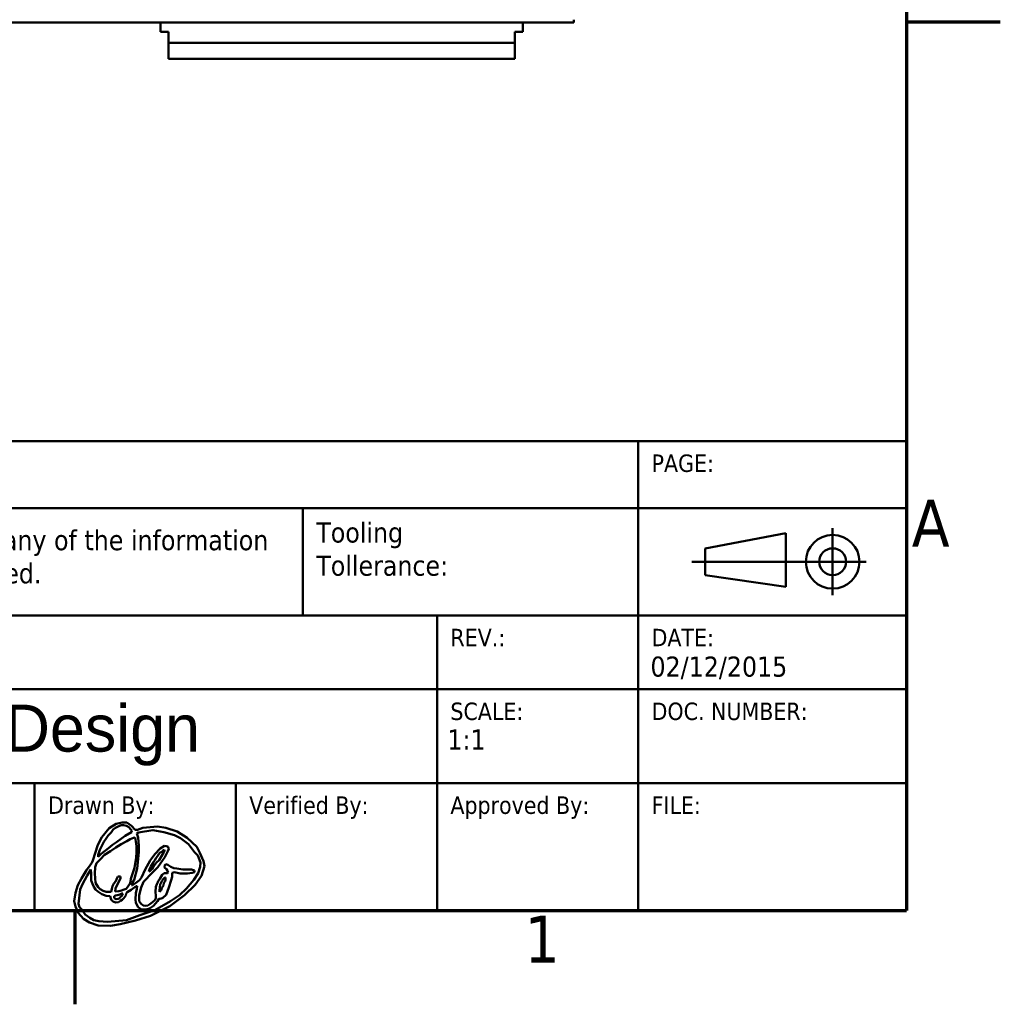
# Model space of a CAD drawing. Header units: millimetres. Extents: x -8 to 1688, y -8 to 1196.
# Tile 9 of 12: x 1384 to 1676, y 4 to 298. Entities that reach past the tile are written whole.
import ezdxf
from ezdxf.enums import TextEntityAlignment as Align

# ---------------------------------------------------------------- set-up
doc = ezdxf.new("R2010")
doc.units = ezdxf.units.MM
doc.header["$LTSCALE"] = 4
for name, color, linetype, lineweight in [('Bordo (ISO)', 7, 'Continuous', 70), ('Simbolo (ISO)', 7, 'Continuous', 25), ('Titolo (ISO)', 7, 'Continuous', 50), ('Visibile (ISO)', 7, 'Continuous', 50)]:
    doc.layers.add(name, color=color, linetype=linetype, lineweight=lineweight)
doc.styles.add('Stile testo106', font='tahoma.ttf')
doc.styles.add('Stile testo39', font='tahoma.ttf')
doc.styles.add('Stile testo96', font='txt')
doc.styles.add('Stile testo97', font='txt')
doc.styles.add('Testo nota (ISO)', font='tahoma.ttf')

# ---------------------------------------------------------------- blocks, each defined once
blk = doc.blocks.new('Bordi adel')
at = {"layer": 'Bordo (ISO)'}
for p, q in [((412, 289), (412, 8)), ((412, 74.25), (419, 74.25)), ((8, 8), (412, 8)), ((350, 8), (350, 1))]:
    blk.add_line(p, q, dxfattribs=at)
at = {"layer": 'Simbolo (ISO)', "char_height": 3.5, "style": 'Testo nota (ISO)'}
for s, insert, attachment_point in [('A', (412.4, 36.875), 4), ('1', (384.833, 7.6), 2)]:
    blk.add_mtext(s, dxfattribs=dict(at, insert=insert, attachment_point=attachment_point))
blk = doc.blocks.new('Cartigli ADEL system')
at = {"layer": 'Titolo (ISO)'}
for p, q in [((102.567, 128.891), (222.567, 128.891)), ((102.567, 128.891), (202.567, 128.891)), ((202.567, 128.891), (222.567, 128.891)), ((202.567, 123.891), (202.567, 128.891)), ((202.567, 128.891), (202.567, 123.891)), ((222.567, 128.891), (222.567, 93.891)), ((222.567, 128.891), (222.567, 123.891)), ((202.567, 123.891), (102.567, 123.891)), ((102.567, 123.891), (177.567, 123.891)), ((202.567, 123.891), (177.567, 123.891)), ((177.567, 123.891), (177.567, 115.891)), ((177.567, 123.891), (177.567, 115.891)), ((222.567, 123.891), (202.567, 123.891)), ((202.567, 123.891), (222.567, 123.891)), ((202.567, 115.891), (202.567, 123.891)), ((202.567, 115.891), (202.567, 123.891)), ((222.567, 123.891), (222.567, 115.891)), ((207.567, 120.891), (213.567, 122.017)), ((213.567, 122.017), (213.567, 118.017)), ((217.067, 122.391), (217.067, 117.391)), ((207.567, 118.891), (207.567, 120.891)), ((206.567, 119.891), (214.567, 119.891)), ((214.567, 119.891), (219.567, 119.891)), ((213.567, 118.017), (207.567, 118.891)), ((177.567, 115.891), (102.567, 115.891)), ((102.567, 115.891), (187.567, 115.891)), ((177.567, 115.891), (202.567, 115.891)), ((202.567, 115.891), (187.567, 115.891)), ((187.567, 115.891), (187.567, 110.391)), ((187.567, 115.891), (187.567, 110.391)), ((222.567, 115.891), (202.567, 115.891)), ((202.567, 115.891), (222.567, 115.891)), ((202.567, 110.391), (202.567, 115.891)), ((202.567, 110.391), (202.567, 115.891)), ((222.567, 115.891), (222.567, 110.391)), ((187.567, 110.391), (102.567, 110.391)), ((102.567, 110.391), (187.567, 110.391)), ((202.567, 110.391), (187.567, 110.391)), ((187.567, 110.391), (187.567, 103.391)), ((187.567, 110.391), (202.567, 110.391)), ((187.567, 110.391), (187.567, 103.391)), ((202.567, 110.391), (222.567, 110.391)), ((202.567, 103.391), (202.567, 110.391)), ((222.567, 110.391), (202.567, 110.391)), ((202.567, 103.391), (202.567, 110.391)), ((222.567, 110.391), (222.567, 103.391)), ((187.567, 103.391), (102.567, 103.391)), ((172.567, 103.391), (157.567, 103.391)), ((157.567, 103.391), (157.567, 93.891)), ((187.567, 103.391), (172.567, 103.391)), ((172.567, 103.391), (172.567, 93.891)), ((172.567, 93.891), (172.567, 103.391)), ((202.567, 103.391), (187.567, 103.391)), ((187.567, 103.391), (187.567, 93.891)), ((187.567, 93.891), (187.567, 103.391)), ((187.567, 103.391), (202.567, 103.391)), ((222.567, 103.391), (202.567, 103.391)), ((202.567, 103.391), (222.567, 103.391)), ((202.567, 93.891), (202.567, 103.391)), ((202.567, 93.891), (202.567, 103.391)), ((222.567, 103.391), (222.567, 93.891)), ((222.567, 93.891), (102.567, 93.891)), ((157.567, 93.891), (172.567, 93.891)), ((172.567, 93.891), (187.567, 93.891)), ((187.567, 93.891), (202.567, 93.891)), ((222.567, 93.891), (202.567, 93.891))]:
    blk.add_line(p, q, dxfattribs=at)
for radius in [2, 1]:
    blk.add_circle((217.067, 119.891), radius, dxfattribs=at)
at = {"layer": 'Titolo (ISO)', "char_height": 1.3, "attachment_point": 1, "style": 'Testo nota (ISO)'}
for s, insert in [('\\fTahoma|b0|i0;\\H1.3000;PAGE:', (203.567, 127.891)), ('\\fTahoma|b0|i0;\\H1.3000;REV.:', (188.567, 114.891)), ('\\fTahoma|b0|i0;\\H1.3000;DATE:', (203.567, 114.891)), ('\\fTahoma|b0|i0;\\H1.3000;SCALE:', (188.567, 109.391)), ('\\fTahoma|b0|i0;\\H1.3000;DOC. NUMBER:', (203.567, 109.391)), ('\\fTahoma|b0|i0;\\H1.3000;Drawn By:', (158.567, 102.391)), ('\\fTahoma|b0|i0;\\H1.3000;Verified By:', (173.567, 102.391)), ('\\fTahoma|b0|i0;\\H1.3000;Approved By:', (188.567, 102.391)), ('\\fTahoma|b0|i0;\\H1.3000;FILE:', (203.567, 102.391))]:
    blk.add_mtext(s, dxfattribs=dict(at, insert=insert))
at = {"layer": 'Titolo (ISO)', "char_height": 1.5, "attachment_point": 1, "line_spacing_factor": 0.987884, "style": 'Testo nota (ISO)'}
for s, insert, width in [('\\fTahoma|b0|i0;\\H1.5000;Tooling\\PTollerance:', (178.567, 122.824), 20.2373), ('\\fTahoma|b0|i0;\\H1.5000;Any disclosure, use or duplication of this document or of any of the information contained herein is expressly prohibited. All rights reserved.', (104.567, 122.253), 72.265)]:
    blk.add_mtext(s, dxfattribs=dict(at, insert=insert, width=width))
at = {"layer": 'Titolo (ISO)'}
for tag, height, style, p in [('Materiale', 2.5, 'Stile testo39', (124.567, 127.891)), ('Pagina', 1.5, 'Stile testo106', (209.567, 127.891)), ('Tolleranza', 1.5, 'Stile testo106', (190.067, 120.891)), ('Revisione', 1.5, 'Stile testo106', (188.567, 112.891)), ('N._Documento', 1.5, 'Stile testo106', (203.567, 107.391)), ('Disegnatore', 1.5, 'Stile testo106', (158.567, 99.891)), ('Verifica', 1.5, 'Stile testo106', (173.567, 99.891)), ('Approvazione', 1.5, 'Stile testo106', (188.567, 99.891)), ('File', 1.5, 'Stile testo106', (203.567, 99.891))]:
    blk.add_attdef(tag, text='', height=height, dxfattribs=dict(at, style=style)).set_placement(p, align=Align.TOP_LEFT)
for tag, p, height, style in [('Descrizione_001', (117.455, 112.339), 2.5, 'Stile testo96'), ('Data_001', (203.484, 111.324), 1.5, 'Stile testo106'), ('Titolo_001', (112.41, 105.734), 3.5, 'Stile testo97'), ('Scala_001', (188.339, 105.886), 1.5, 'Stile testo106')]:
    blk.add_attdef(tag, p, '', height=height, dxfattribs=dict(at, style=style))

msp = doc.modelspace()

# ---------------------------------------------------------------- linework, layer by layer
at = {"layer": 'Visibile (ISO)'}
for p, q in [((1136.785, 296.885), (1544.785, 296.885)), ((1425.565, 294.03), (1425.565, 296.885)), ((1533.565, 294.03), (1533.565, 296.885)), ((1548.785, 296.885), (1544.785, 296.885)), ((1548.785, 296.885), (1548.785, 297.685)), ((1425.565, 294.03), (1427.965, 294.03)), ((1427.965, 290.83), (1427.965, 294.03)), ((1533.565, 294.03), (1531.165, 294.03)), ((1531.165, 290.83), (1531.165, 294.03)), ((1531.165, 290.83), (1427.965, 290.83)), ((1427.965, 286.03), (1427.965, 290.83)), ((1531.165, 286.03), (1531.165, 290.83)), ((1531.165, 286.03), (1427.965, 286.03)), ((1408.024, 53.844), (1410.271, 56.572)), ((1410.271, 56.572), (1412.27, 57.847)), ((1410.795, 55.28), (1411.403, 56.12)), ((1411.403, 56.12), (1412.104, 56.65)), ((1412.104, 56.65), (1413.131, 57.148)), ((1412.27, 57.847), (1414.099, 58.272)), ((1413.131, 57.148), (1413.765, 57.413)), ((1413.765, 57.413), (1414.475, 57.4)), ((1414.099, 58.272), (1415.503, 58.272)), ((1414.475, 57.4), (1415.352, 57.266)), ((1415.352, 57.266), (1416.058, 56.789)), ((1415.503, 58.272), (1416.842, 57.21)), ((1416.058, 56.789), (1416.687, 56.135)), ((1416.687, 56.135), (1417, 55.817)), ((1417, 55.817), (1416.841, 55.375)), ((1416.842, 57.21), (1418.012, 56.041)), ((1418.012, 56.041), (1418.714, 56.041)), ((1418.714, 56.041), (1420.309, 56.679)), ((1419.004, 55.24), (1423.247, 55.931)), ((1420.309, 56.679), (1424.629, 56.988)), ((1423.247, 55.931), (1426.568, 55.313)), ((1424.629, 56.988), (1427.166, 56.623)), ((1427.166, 56.623), (1430.499, 55.549)), ((1406.859, 51.531), (1408.024, 53.844)), ((1408.646, 52.463), (1409.284, 53.474)), ((1409.284, 53.474), (1409.939, 54.315)), ((1409.939, 54.315), (1410.795, 55.28)), ((1413.886, 53.478), (1412.37, 52.358)), ((1415.007, 54.224), (1413.886, 53.478)), ((1416.841, 55.375), (1415.007, 54.224)), ((1415.527, 52.704), (1416.491, 53.306)), ((1416.491, 53.306), (1417.438, 53.685)), ((1417.438, 53.685), (1417.954, 53.753)), ((1417.954, 53.753), (1418.176, 52.569)), ((1418.494, 54.916), (1419.004, 55.24)), ((1418.842, 53.713), (1418.494, 54.916)), ((1419.073, 51.284), (1418.842, 53.713)), ((1426.568, 55.313), (1429.707, 54.479)), ((1429.707, 54.479), (1431.544, 53.578)), ((1430.499, 55.549), (1433.495, 53.698)), ((1431.544, 53.578), (1433.919, 51.793)), ((1433.495, 53.698), (1436.366, 50.938)), ((1405.392, 46.867), (1406.859, 51.531)), ((1406.964, 48.541), (1407.473, 50.092)), ((1407.473, 50.092), (1408.646, 52.463)), ((1410.052, 50.575), (1407.821, 48.866)), ((1411.205, 51.589), (1410.052, 50.575)), ((1410.587, 49.711), (1412.171, 50.743)), ((1412.37, 52.358), (1411.205, 51.589)), ((1412.171, 50.743), (1413.771, 51.775)), ((1413.771, 51.775), (1415.527, 52.704)), ((1418.176, 52.569), (1418.332, 51.158)), ((1418.332, 51.158), (1418.378, 49.313)), ((1419.073, 49.41), (1419.073, 51.284)), ((1425.448, 50.518), (1423.846, 48.757)), ((1426.685, 51.273), (1425.448, 50.518)), ((1426.268, 49.776), (1426.759, 50.123)), ((1427.697, 51.104), (1426.685, 51.273)), ((1426.759, 50.123), (1426.753, 49.756)), ((1428.034, 50.35), (1427.697, 51.104)), ((1427.719, 49.687), (1428.034, 50.35)), ((1433.919, 51.793), (1435.718, 49.356)), ((1436.366, 50.938), (1437.308, 49.222)), ((1406.458, 46.104), (1407.626, 47.303)), ((1407.821, 48.866), (1406.921, 48.01)), ((1406.921, 48.01), (1406.964, 48.541)), ((1407.626, 47.303), (1408.866, 48.541)), ((1408.866, 48.541), (1410.587, 49.711)), ((1418.268, 47.827), (1417.949, 45.978)), ((1418.378, 49.313), (1418.268, 47.827)), ((1418.557, 44.524), (1419.073, 49.41)), ((1423.846, 48.757), (1422.426, 46.858)), ((1423.482, 46.398), (1423.838, 47.037)), ((1423.838, 47.037), (1424.255, 47.683)), ((1424.255, 47.683), (1424.931, 48.558)), ((1425.093, 47.011), (1424.38, 46.291)), ((1424.699, 44.856), (1426.808, 47.843)), ((1424.931, 48.558), (1425.003, 48.846)), ((1425.003, 48.846), (1425.475, 49.232)), ((1426.525, 49.358), (1425.093, 47.011)), ((1425.475, 49.232), (1425.914, 49.481)), ((1425.914, 49.481), (1426.268, 49.776)), ((1426.753, 49.756), (1426.525, 49.358)), ((1426.808, 47.843), (1427.719, 49.687)), ((1435.718, 49.356), (1436.665, 48.362)), ((1436.665, 48.362), (1437.416, 46.264)), ((1437.308, 49.222), (1438.402, 46.712)), ((1403.473, 43.994), (1404.605, 45.487)), ((1403.71, 42.465), (1404.753, 44.182)), ((1404.605, 45.487), (1405.048, 46.205)), ((1404.753, 44.182), (1404.858, 42.993)), ((1405.048, 46.205), (1405.392, 46.867)), ((1405.997, 42.997), (1406.094, 44.89)), ((1406.094, 44.89), (1406.458, 46.104)), ((1417.805, 44.701), (1416.716, 41.45)), ((1417.665, 41.172), (1418.557, 44.524)), ((1417.949, 45.978), (1417.805, 44.701)), ((1421.007, 44.203), (1419.862, 41.847)), ((1422.426, 46.858), (1421.007, 44.203)), ((1422.02, 43.572), (1422.246, 44.196)), ((1422.246, 44.196), (1422.672, 45.097)), ((1423.02, 44.406), (1422.411, 43.82)), ((1422.672, 45.097), (1423.482, 46.398)), ((1423.373, 44.886), (1423.02, 44.406)), ((1423.182, 43.318), (1424.699, 44.856)), ((1423.748, 45.472), (1423.373, 44.886)), ((1424.38, 46.291), (1423.748, 45.472)), ((1426.784, 45.565), (1426.732, 44.85)), ((1426.732, 44.85), (1427.308, 44.354)), ((1427.146, 45.786), (1426.784, 45.565)), ((1427.695, 45.576), (1427.146, 45.786)), ((1427.308, 44.354), (1427.63, 43.808)), ((1428.582, 45.005), (1427.695, 45.576)), ((1429.516, 44.655), (1428.582, 45.005)), ((1430.434, 44.488), (1429.516, 44.655)), ((1432.227, 44.219), (1430.434, 44.488)), ((1433.512, 44.219), (1432.227, 44.219)), ((1434.797, 44.249), (1433.512, 44.219)), ((1435.633, 43.95), (1434.797, 44.249)), ((1437.399, 44.989), (1436.795, 43.128)), ((1437.416, 46.264), (1437.399, 44.989)), ((1438.61, 45.221), (1437.753, 42.304)), ((1438.402, 46.712), (1438.61, 45.221)), ((1400.901, 39.56), (1401.984, 41.535)), ((1401.984, 41.535), (1403.473, 43.994)), ((1402.236, 39.883), (1403.71, 42.465)), ((1404.858, 42.993), (1404.858, 40.909)), ((1406.143, 40.255), (1405.997, 42.997)), ((1412.462, 41.534), (1412.192, 40.683)), ((1412.766, 42.097), (1412.462, 41.534)), ((1413.569, 42.131), (1412.766, 42.097)), ((1413.184, 40.7), (1413.614, 41.584)), ((1413.614, 41.584), (1413.569, 42.131)), ((1416.716, 41.45), (1416.555, 40.557)), ((1417.206, 40.337), (1417.665, 41.172)), ((1419.862, 41.847), (1419.289, 41.023)), ((1420.45, 40.548), (1423.182, 43.318)), ((1422.411, 43.82), (1422.02, 43.572)), ((1425.306, 41.427), (1424.865, 40.76)), ((1425.984, 42.63), (1425.306, 41.427)), ((1425.884, 40.731), (1426.357, 41.298)), ((1426.665, 43.072), (1425.984, 42.63)), ((1426.357, 41.298), (1426.782, 41.862)), ((1427.143, 43.164), (1426.665, 43.072)), ((1426.782, 41.862), (1427.067, 41.789)), ((1427.028, 41.153), (1426.894, 40.76)), ((1427.067, 41.789), (1427.028, 41.153)), ((1427.654, 43.146), (1427.143, 43.164)), ((1427.63, 43.808), (1427.812, 43.463)), ((1427.812, 43.463), (1427.654, 43.146)), ((1428.714, 41.044), (1429.034, 42.052)), ((1428.966, 43.22), (1429.67, 43.413)), ((1429.034, 42.052), (1428.966, 43.22)), ((1429.67, 43.413), (1431.411, 43.005)), ((1431.411, 43.005), (1433.584, 42.982)), ((1433.584, 42.982), (1434.962, 43.192)), ((1434.962, 43.192), (1435.626, 43.419)), ((1436.795, 43.128), (1435.503, 41.083)), ((1435.626, 43.419), (1435.633, 43.95)), ((1437.753, 42.304), (1435.889, 39.634)), ((1400.207, 37.241), (1400.901, 39.56)), ((1401.069, 33.975), (1401.593, 38.255)), ((1401.593, 38.255), (1402.236, 39.883)), ((1404.858, 40.909), (1405.231, 39.9)), ((1405.231, 39.9), (1405.636, 39.025)), ((1405.636, 39.025), (1406.126, 38.243)), ((1406.126, 38.243), (1406.88, 37.669)), ((1406.92, 38.969), (1406.143, 40.255)), ((1407.577, 38.338), (1406.92, 38.969)), ((1408.423, 37.857), (1407.577, 38.338)), ((1411.003, 38.447), (1410.816, 37.547)), ((1411.26, 39.269), (1411.003, 38.447)), ((1411.575, 40.034), (1411.26, 39.269)), ((1412.192, 40.683), (1411.575, 40.034)), ((1412.022, 37.644), (1412.127, 38.552)), ((1412.127, 38.552), (1412.746, 39.86)), ((1412.746, 39.86), (1413.184, 40.7)), ((1414.651, 38.243), (1413.9, 37.957)), ((1415.303, 38.484), (1414.651, 38.243)), ((1415.706, 38.931), (1415.303, 38.484)), ((1415.556, 37.47), (1416.808, 38.193)), ((1416.063, 39.503), (1415.706, 38.931)), ((1416.403, 39.931), (1416.063, 39.503)), ((1416.555, 40.557), (1416.403, 39.931)), ((1416.808, 38.193), (1418.289, 39.228)), ((1416.885, 39.49), (1417.206, 40.337)), ((1417.229, 39.49), (1416.885, 39.49)), ((1418.099, 40.131), (1417.229, 39.49)), ((1419.289, 41.023), (1418.099, 40.131)), ((1418.433, 38.416), (1418.178, 37.143)), ((1418.289, 39.228), (1418.624, 39.228)), ((1418.624, 39.228), (1418.433, 38.416)), ((1419.167, 36.537), (1419.727, 38.819)), ((1419.727, 38.819), (1420.45, 40.548)), ((1424.187, 39.061), (1423.993, 37.588)), ((1424.467, 39.814), (1424.187, 39.061)), ((1424.714, 40.394), (1424.467, 39.814)), ((1424.865, 40.76), (1424.714, 40.394)), ((1425.19, 37.911), (1425.349, 38.967)), ((1425.349, 38.967), (1425.472, 39.701)), ((1425.472, 39.701), (1425.773, 40.297)), ((1425.928, 38.782), (1425.716, 38.076)), ((1425.773, 40.297), (1425.884, 40.731)), ((1426.478, 39.465), (1425.928, 38.782)), ((1426.572, 40.227), (1426.478, 39.465)), ((1426.894, 40.76), (1426.572, 40.227)), ((1427.223, 36.653), (1428.002, 38.877)), ((1428.002, 38.877), (1428.714, 41.044)), ((1433.278, 38.551), (1431.174, 36.55)), ((1435.889, 39.634), (1432.683, 36.526)), ((1435.503, 41.083), (1433.278, 38.551)), ((1399.823, 34.739), (1400.207, 37.241)), ((1406.88, 37.669), (1407.99, 36.806)), ((1407.99, 36.806), (1409.33, 36.393)), ((1409.33, 37.521), (1408.423, 37.857)), ((1410.816, 37.547), (1409.33, 37.521)), ((1409.33, 36.393), (1410.531, 36.258)), ((1410.531, 36.258), (1410.686, 35.53)), ((1410.686, 35.53), (1410.902, 35.044)), ((1411.706, 36.288), (1412.159, 36.441)), ((1411.764, 35.701), (1411.706, 36.288)), ((1411.949, 35.529), (1411.764, 35.701)), ((1412.332, 35.344), (1411.949, 35.529)), ((1413.104, 37.76), (1412.022, 37.644)), ((1412.159, 36.441), (1413.092, 36.658)), ((1412.862, 35.439), (1412.332, 35.344)), ((1413.36, 35.695), (1412.862, 35.439)), ((1413.092, 36.658), (1413.634, 36.837)), ((1413.9, 37.957), (1413.104, 37.76)), ((1413.609, 36.02), (1413.36, 35.695)), ((1413.986, 36.384), (1413.609, 36.02)), ((1413.634, 36.837), (1414.011, 37.028)), ((1414.184, 36.69), (1413.986, 36.384)), ((1414.011, 37.028), (1414.254, 37.028)), ((1414.08, 35.154), (1414.645, 35.7)), ((1414.254, 37.028), (1414.184, 36.69)), ((1414.645, 35.7), (1415.2, 36.446)), ((1415.2, 36.446), (1415.304, 37.054)), ((1415.304, 37.054), (1415.556, 37.47)), ((1418.178, 37.143), (1418.05, 35.248)), ((1418.05, 35.248), (1418.146, 34.262)), ((1419.209, 34.791), (1419.167, 36.537)), ((1424.112, 35.638), (1423.852, 35.058)), ((1423.993, 37.588), (1424.165, 36.324)), ((1424.165, 36.324), (1424.112, 35.638)), ((1424.66, 34.803), (1425.157, 35.547)), ((1425.157, 35.547), (1425.564, 35.48)), ((1425.237, 37.526), (1425.19, 37.911)), ((1425.716, 38.076), (1425.237, 37.526)), ((1425.564, 35.48), (1426.196, 35.773)), ((1426.196, 35.773), (1427.223, 36.653)), ((1432.683, 36.526), (1428.353, 33.225)), ((1431.174, 36.55), (1428.506, 34.782)), ((1400.162, 33.197), (1399.823, 34.739)), ((1400.987, 31.265), (1400.162, 33.197)), ((1401.376, 33.022), (1401.069, 33.975)), ((1401.924, 32.375), (1401.376, 33.022)), ((1403.041, 30.822), (1401.924, 32.375)), ((1410.902, 35.044), (1411.415, 34.7)), ((1411.415, 34.7), (1412.077, 34.397)), ((1412.077, 34.397), (1413.015, 34.451)), ((1413.015, 34.451), (1413.589, 34.815)), ((1413.589, 34.815), (1414.08, 35.154)), ((1418.146, 34.262), (1418.847, 33.004)), ((1418.847, 33.004), (1419.85, 32.319)), ((1419.63, 34.038), (1419.209, 34.791)), ((1420.317, 33.507), (1419.63, 34.038)), ((1419.85, 32.319), (1421.252, 32.288)), ((1420.954, 33.412), (1420.317, 33.507)), ((1421.739, 33.457), (1420.954, 33.412)), ((1421.252, 32.288), (1422.288, 32.558)), ((1422.38, 33.892), (1421.739, 33.457)), ((1422.288, 32.558), (1423.411, 33.418)), ((1423.12, 34.494), (1422.38, 33.892)), ((1428.353, 33.225), (1422.581, 30.436)), ((1423.852, 35.058), (1423.12, 34.494)), ((1423.411, 33.418), (1424.66, 34.803)), ((1428.506, 34.782), (1423.851, 32.091)), ((1402.611, 29.488), (1400.987, 31.265)), ((1404.338, 28.354), (1402.611, 29.488)), ((1404.497, 29.786), (1403.041, 30.822)), ((1405.689, 29.058), (1404.497, 29.786)), ((1417.736, 29.962), (1415.439, 29.136)), ((1419.391, 30.624), (1417.736, 29.962)), ((1422.581, 30.436), (1418.127, 29.041)), ((1423.851, 32.091), (1419.391, 30.624)), ((1406.916, 27.53), (1404.338, 28.354)), ((1407.167, 28.771), (1405.689, 29.058)), ((1410.625, 27.451), (1406.916, 27.53)), ((1409.727, 28.595), (1407.167, 28.771)), ((1415.439, 29.136), (1409.727, 28.595)), ((1413.512, 27.86), (1410.625, 27.451)), ((1418.127, 29.041), (1413.512, 27.86))]:
    msp.add_line(p, q, dxfattribs=at)

# ---------------------------------------------------------------- block references
at = {"xscale": 4, "yscale": 4, "zscale": 4}
msp.add_blockref('Bordi adel', (0, 0), dxfattribs=at)
ref = msp.add_blockref('Cartigli ADEL system', (757.731, -343.565), dxfattribs=dict(xscale=4, yscale=4, zscale=4))
ref.add_attrib('Titolo_001', 'Complete Assembly Design', (1207.37, 79.37), dxfattribs={"layer": 'Titolo (ISO)', "height": 14, "style": 'Stile testo97'})
ref.add_attrib('Data_001', '02/12/2015', (1571.666, 101.73), dxfattribs={"layer": 'Titolo (ISO)', "height": 6, "style": 'Stile testo106'})
ref.add_attrib('Scala_001', '1:1', (1511.089, 79.98), dxfattribs={"layer": 'Titolo (ISO)', "height": 6, "style": 'Stile testo106'})

doc.saveas('drawing.dxf')
